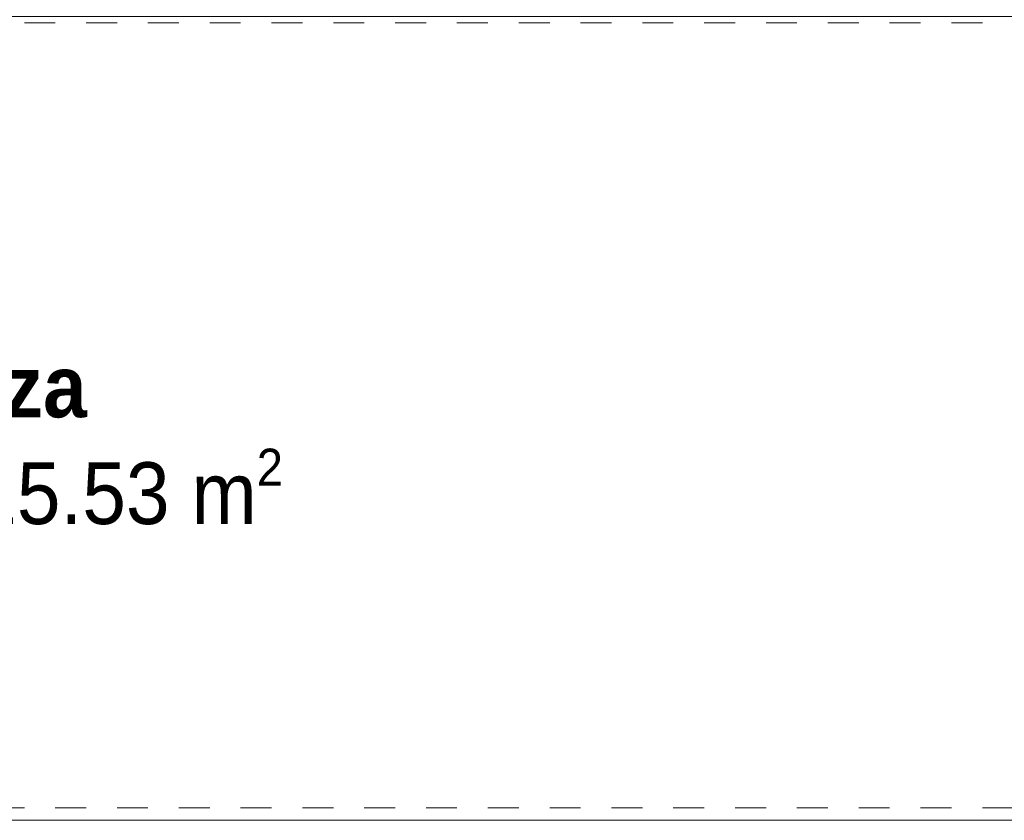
# Model space of a CAD drawing. Header units: metres. Extents: x -7.1 to 26.5, y -14.7 to 18.1.
# Tile 64 of 109: x 11.9 to 15.1, y -6.7 to -4.1. Entities that reach past the tile are written whole.
import ezdxf

# ---------------------------------------------------------------- set-up
doc = ezdxf.new("R2010")
doc.units = ezdxf.units.M
doc.linetypes.add('AUSGEZOGEN', pattern=[0])
doc.linetypes.add('STRICHLINIE_S4', pattern=[0.0055, 0.0035, -0.001, 0, -0.001])
for name, color, linetype in [('XR$1$030 Bodenaufbauten', 7, 'AUSGEZOGEN'), ('XR$1$080 Raumdefinitionen Kontur', 7, 'AUSGEZOGEN'), ('XR$2$080 Raumdefinitionen Text_1', 7, 'AUSGEZOGEN'), ('XR$3$035 Decken', 7, 'AUSGEZOGEN')]:
    doc.layers.add(name, color=color, linetype=linetype)
doc.styles.add('ARIAL', font='arial.ttf')

msp = doc.modelspace()

# ---------------------------------------------------------------- linework, layer by layer
at = {"layer": 'XR$1$030 Bodenaufbauten', "color": 7, "linetype": 'AUSGEZOGEN', "lineweight": 18, "transparency": 33554687}
msp.add_lwpolyline([(1.9518, -6.6565), (22.9518, -6.6565), (22.9518, -3.8565), (1.9518, -3.8565), (1.9518, -6.6565)], close=True, dxfattribs=at)
at = {"layer": 'XR$1$080 Raumdefinitionen Kontur', "color": 8, "linetype": 'AUSGEZOGEN', "lineweight": 13, "transparency": 33554687}
msp.add_lwpolyline([(9.5418, -6.6565), (15.3618, -6.6565), (15.3618, -4.0565), (9.5418, -4.0565), (9.5418, -6.6565)], close=True, dxfattribs=at)
at = {"layer": 'XR$3$035 Decken', "color": 7, "linetype": 'AUSGEZOGEN', "lineweight": 18, "transparency": 33554687}
for points in [[(10.0118, 11.0035), (1.9918, 11.0535), (1.9918, -3.9165), (1.9918, -6.6565), (22.9418, -6.6565), (22.9418, 11.0535), (14.8918, 11.0535), (14.8918, 6.2735), (13.4518, 6.2735), (11.4518, 6.2735), (10.0118, 6.2735), (10.0118, 11.0035)], [(1.9918, -6.6565), (22.9418, -6.6565), (22.9418, -3.7165), (1.9918, -3.7165), (1.9918, -6.6565)]]:
    msp.add_lwpolyline(points, close=True, dxfattribs=at)
at = {"layer": 'XR$3$035 Decken', "color": 8, "linetype": 'STRICHLINIE_S4', "lineweight": 18, "transparency": 33554687}
msp.add_lwpolyline([(2.0518, -6.6165), (22.8518, -6.6165), (22.8518, -4.0765), (2.0518, -4.0765), (2.0518, -6.6165)], close=True, dxfattribs=at)

# ---------------------------------------------------------------- texts
at = {"layer": 'XR$2$080 Raumdefinitionen Text_1', "color": 7, "linetype": 'AUSGEZOGEN', "transparency": 33554687, "insert": (11.123, -4.8517), "char_height": 0.2, "width": 2.804114, "attachment_point": 1, "line_spacing_factor": 0.903614, "style": 'ARIAL'}
msp.add_mtext('\\A1;{\\fArial|b1|i0|c162|p34;\\W0.90909;E.13}\\P{\\fArial|b1|i0|c162|p34;\\W0.90909;Terrazza\\P\\fArial|b0|i0|c162|p34;SUP: 15.53 m\\H0.6x;\\S2^ ;}', dxfattribs=at)

doc.saveas('drawing.dxf')
